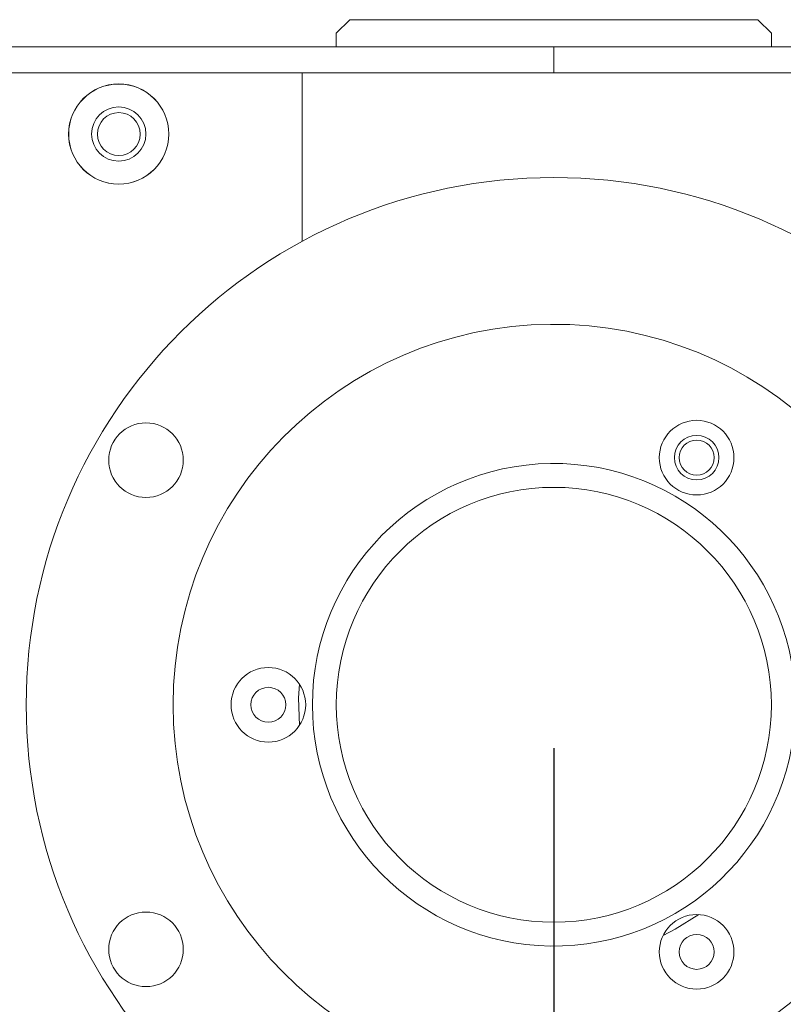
# Model space of a CAD drawing. Header units: inches. Extents: x 0.5 to 10.5, y 0.2 to 8.2.
# Tile 27 of 50: x 7.5 to 8.4, y 2.5 to 3.6. Entities that reach past the tile are written whole.
import ezdxf

# ---------------------------------------------------------------- set-up
doc = ezdxf.new("R2010")
doc.units = ezdxf.units.IN
doc.header["$MEASUREMENT"] = 0
doc.layers.add('SLD-0', color=7, linetype='Continuous')
doc.styles.add('SLDTEXTSTYLE3', font='TXT', dxfattribs={"width": 0.75})
doc.dimstyles.new('SLDDIMSTYLE0', dxfattribs={"dimtxt": 0.125, "dimasz": 0.13, "dimexe": 0, "dimexo": 0.0625, "dimgap": 0.03125, "dimtad": 0, "dimtih": 1, "dimtoh": 1, "dimlfac": 4, "dimrnd": 1e-09, "dimzin": 12, "dimdsep": 46, "dimtxsty": 'SLDTEXTSTYLE3', "dimsah": 1, "dimcen": 0.09, "dimadec": 0, "dimazin": 3, "dimtfac": 1, "dimtofl": 0, "dimtmove": 0, "dimatfit": 3, "dimfxl": 1, "dimfrac": 2, "dimtolj": 1, "dimtzin": 12, "dimarcsym": 0})

# ---------------------------------------------------------------- blocks, each defined once
blk = doc.blocks.new('_D_3')
at = {"layer": 'SLD-0'}
for p, q in [((8.135, 2.7869), (8.135, 1.5847)), ((7.0269, 1.9353), (7.0269, 1.5847)), ((7.314, 1.8897), (7.2886, 1.8897)), ((7.2886, 1.8897), (7.2886, 1.6913)), ((7.8855, 1.8897), (7.9109, 1.8897)), ((7.9109, 1.8897), (7.9109, 1.6913)), ((7.0269, 1.7097), (7.198, 1.7097)), ((8.135, 1.7097), (8.0014, 1.7097)), ((7.2886, 1.6913), (7.314, 1.6913)), ((7.9109, 1.6913), (7.8855, 1.6913))]:
    blk.add_line(p, q, dxfattribs=at)
for points in [[(7.0269, 1.7097), (7.1569, 1.6897), (7.1569, 1.7297)], [(8.135, 1.7097), (8.005, 1.7297), (8.005, 1.6897)]]:
    blk.add_solid(points, dxfattribs=at)
at = {"layer": 'SLD-0', "char_height": 0.125, "attachment_point": 1, "style": 'SLDTEXTSTYLE3'}
for s, insert in [('112.59', (7.3457, 1.8524, -0.1727)), ('4.43', (7.3873, 1.6654, -0.1727))]:
    blk.add_mtext(s, dxfattribs=dict(at, insert=insert))

msp = doc.modelspace()

# ---------------------------------------------------------------- linework, layer by layer
at = {"color": 7, "linetype": 'Continuous', "lineweight": 15}
for p, q in [((7.9006, 3.6247), (7.885, 3.6091)), ((7.9006, 3.6247), (8.3694, 3.6247)), ((8.385, 3.6091), (8.3694, 3.6247)), ((7.885, 3.6091), (7.885, 3.5934)), ((8.385, 3.6091), (8.385, 3.5934)), ((8.135, 3.5934), (7.3069, 3.5934)), ((8.135, 3.5934), (8.9631, 3.5934)), ((7.8459, 3.5634), (7.8459, 3.3698)), ((7.8459, 3.5634), (8.4241, 3.5634))]:
    msp.add_line(p, q, dxfattribs=at)
at = {"color": 144, "linetype": 'Continuous', "lineweight": 0}
for p, q in [((7.885, 3.5934), (8.385, 3.5934)), ((8.135, 3.5634), (8.135, 3.5934)), ((7.3069, 3.5634), (7.8459, 3.5634))]:
    msp.add_line(p, q, dxfattribs=at)
at = {"color": 144, "linetype": 'Continuous', "lineweight": 0, "flags": 128}
for points in [[(7.8426, 2.8132), (7.8417, 2.845), (7.8426, 2.8607)], [(8.3018, 2.5956), (8.2746, 2.5789), (8.2607, 2.5718)]]:
    msp.add_lwpolyline(points, dxfattribs=at)
at = {"color": 7, "linetype": 'Continuous', "lineweight": 15}
for centre, radius in [((7.635, 3.4932), 0.0576), ((7.635, 3.4932), 0.0575), ((7.635, 3.4932), 0.0312), ((8.135, 2.8369), 0.6063), ((7.6663, 3.1182), 0.0429), ((8.2991, 3.1211), 0.0429), ((7.8069, 2.8369), 0.0429), ((7.6663, 2.5557), 0.0429), ((8.2991, 2.5528), 0.0429)]:
    msp.add_circle(centre, radius, dxfattribs=at)
at = {"color": 144, "linetype": 'Continuous', "lineweight": 0}
for centre, radius in [((7.635, 3.4932), 0.0246), ((8.2991, 3.1211), 0.0256), ((8.2991, 3.1211), 0.0201), ((8.135, 2.8369), 0.25), ((7.8069, 2.8369), 0.0201), ((8.2991, 2.5528), 0.0201)]:
    msp.add_circle(centre, radius, dxfattribs=at)
at = {"color": 7, "linetype": 'Continuous', "lineweight": 15}
for radius, start, end in [(0.4375, 1.0232, 358.9604), (0.2775, 1.6133, 358.3609)]:
    msp.add_arc((8.135, 2.8369), radius, start, end, dxfattribs=at)

# ---------------------------------------------------------------- dimensions: what is measured, and where the dimension line sits
at = {"layer": 'SLD-0'}
dim = msp.add_linear_dim(base=(8.135, 1.7097), p1=(7.0269, 1.9853), p2=(8.135, 2.8369), dimstyle='SLDDIMSTYLE0', dxfattribs=at)
dim.commit()
dim.dimension.update_dxf_attribs({"geometry": '_D_3', "text_midpoint": (7.5997, 1.7097), "dimtype": 160})

doc.saveas('drawing.dxf')
